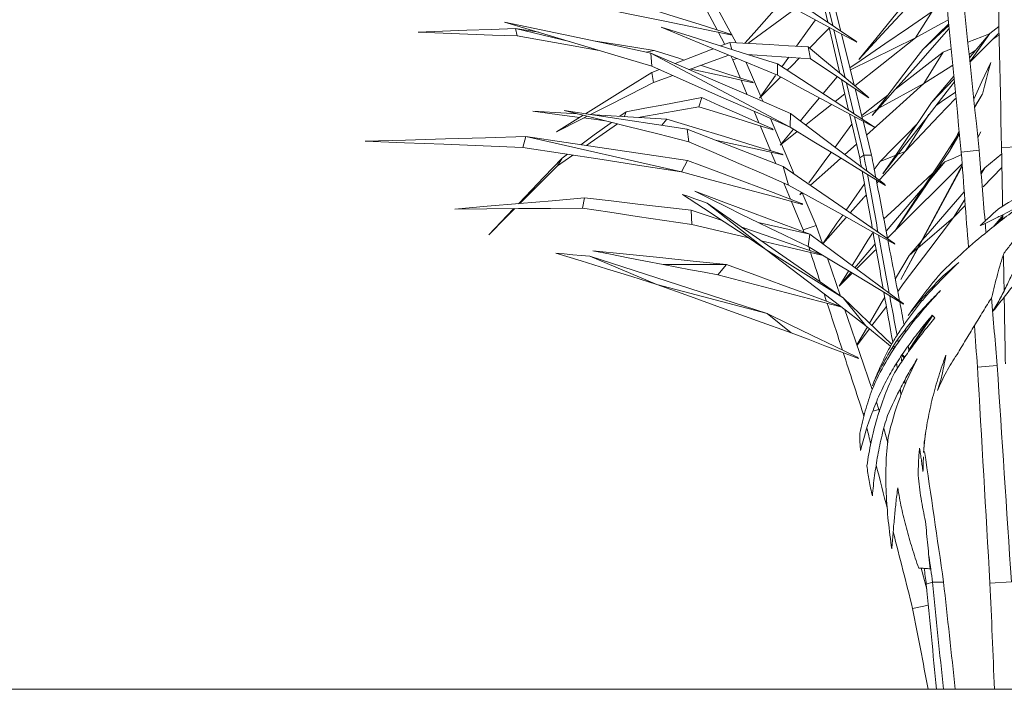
# Model space of a CAD drawing. Header units: millimetres. Extents: x -18075 to 21287, y -2450 to 10088.
# Tile 5 of 47: x -5006 to -4568, y 4625 to 4923. Entities that reach past the tile are written whole.
import ezdxf

# ---------------------------------------------------------------- set-up
doc = ezdxf.new("R2010")
doc.units = ezdxf.units.MM
for name, color, linetype, lineweight in [('A-FLOR-HRAL', 11, 'Continuous', 18), ('G-IMPT', 8, 'Continuous', 18), ('I-FURN', 30, 'Continuous', 18)]:
    doc.layers.add(name, color=color, linetype=linetype, lineweight=lineweight)

# ---------------------------------------------------------------- blocks, each defined once
blk = doc.blocks.new('Top Rail Type - Top Rail_Internal_-419623-East')
at = {"layer": 'A-FLOR-HRAL'}
blk.add_line((-3137.71, 4625), (-7772.71, 4625), dxfattribs=at)
blk = doc.blocks.new('Furniture_Interior-Artwork-Decoration_Gotessons_Areca-Palm  - Default-470364-East')
at = {"layer": 'I-FURN'}
for p, q in [((-4646.67, 4921.76), (-4651.99, 4944.43)), ((-4695.94, 4918.35), (-4706.96, 4939.27)), ((-4644.5, 4920.3), (-4650.06, 4943.45)), ((-4646.91, 4941.87), (-4640.95, 4917.85)), ((-4700.97, 4937.62), (-4687.39, 4912.67)), ((-4607.64, 4914.87), (-4600.26, 4926.57)), ((-4761.61, 4913.23), (-4785.66, 4918.96)), ((-4785.66, 4918.96), (-4775.24, 4917.32)), ((-4784.79, 4915.67), (-4785.66, 4918.96)), ((-4692.56, 4911.93), (-4695.47, 4917.46)), ((-4641.33, 4899.05), (-4646.14, 4919.52)), ((-4592.82, 4920.31), (-4604.44, 4909.7)), ((-4570.6, 4919.95), (-4574.67, 4916.71)), ((-4607.64, 4914.87), (-4636.67, 4900.59)), ((-4583.54, 4904.2), (-4574.67, 4916.71)), ((-4727.45, 4908.52), (-4723.9, 4909.24)), ((-4694.37, 4911.23), (-4690.21, 4912.84)), ((-4689.36, 4909.65), (-4690.21, 4912.84)), ((-4654.44, 4905.57), (-4655.48, 4910.8)), ((-4603.96, 4894.48), (-4595.45, 4908.53)), ((-4591.82, 4909.97), (-4595.45, 4908.53)), ((-4663.49, 4875.07), (-4725.41, 4908.09)), ((-4725.01, 4902.27), (-4725.41, 4908.09)), ((-4688.93, 4905.04), (-4689.85, 4906.79)), ((-4687.23, 4905.71), (-4688.93, 4905.04)), ((-4685.52, 4896.81), (-4688.93, 4905.04)), ((-4664.06, 4906.21), (-4667.11, 4901.94)), ((-4724.91, 4899.46), (-4721.57, 4900.75)), ((-4682.98, 4903.95), (-4676.48, 4888.81)), ((-4669.05, 4898.19), (-4669.1, 4903.24)), ((-4724.19, 4894.97), (-4724.91, 4899.46)), ((-4715.59, 4898.11), (-4724.19, 4894.97)), ((-4682.51, 4889.53), (-4685.21, 4896.04)), ((-4669.9, 4898.03), (-4677.02, 4888.06)), ((-4677.02, 4888.06), (-4667.67, 4897.45)), ((-4642.56, 4897.57), (-4648.76, 4890.12)), ((-4637.49, 4882.69), (-4640.69, 4896.31)), ((-4590.53, 4896.63), (-4600.56, 4886.08)), ((-4635.11, 4881.14), (-4638.37, 4894.75)), ((-4634.6, 4892.24), (-4631.22, 4878.61)), ((-4603.96, 4894.48), (-4624.09, 4883.53)), ((-4704.05, 4884.19), (-4702.79, 4888.24)), ((-4676.42, 4888.66), (-4675.49, 4886.49)), ((-4643.4, 4886.53), (-4639.18, 4889.88)), ((-4581.42, 4884.04), (-4578, 4889.71)), ((-4578, 4889.71), (-4581.4, 4883.81)), ((-4577.99, 4889.72), (-4578, 4889.71)), ((-4677.33, 4876.99), (-4679.49, 4882.22)), ((-4624.77, 4883.17), (-4631.45, 4879.54)), ((-4739.15, 4879.95), (-4736.45, 4881.91)), ((-4737.16, 4880.07), (-4736.45, 4881.91)), ((-4720.51, 4875.93), (-4718.3, 4878.73)), ((-4672.25, 4878.95), (-4667.41, 4867.68)), ((-4663.49, 4875.07), (-4663.37, 4881.25)), ((-4632.49, 4861.42), (-4637.09, 4880.98)), ((-4630.67, 4862.67), (-4634.78, 4879.78)), ((-4631.03, 4877.85), (-4627.26, 4862.66)), ((-4612.33, 4864.34), (-4601.74, 4880.68)), ((-4708.48, 4868.61), (-4709.27, 4874.23)), ((-4662.01, 4874.17), (-4667.85, 4867.14)), ((-4589.82, 4870.18), (-4588.29, 4873.5)), ((-4782.39, 4866.11), (-4781.05, 4870.89)), ((-4711.8, 4855.21), (-4781.05, 4870.89)), ((-4667.85, 4867.14), (-4660.3, 4873.13)), ((-4589.88, 4870.06), (-4592.56, 4864.43)), ((-4589.88, 4870.06), (-4588.22, 4872.8)), ((-4589.88, 4870.06), (-4589.86, 4870.09)), ((-4578.67, 4872.99), (-4580.01, 4870.53)), ((-4579.88, 4870.91), (-4578.67, 4872.99)), ((-4667.35, 4867.54), (-4661.64, 4854.22)), ((-4639.09, 4862.98), (-4633.94, 4867.59)), ((-4579.41, 4864.83), (-4587.37, 4864.02)), ((-4561.96, 4866.35), (-4569.43, 4866.03)), ((-4760.13, 4862.67), (-4766.85, 4857.97)), ((-4766.85, 4857.97), (-4764.78, 4861.38)), ((-4764.78, 4861.38), (-4762.49, 4863.04)), ((-4669.83, 4858.89), (-4671.98, 4864.07)), ((-4630.67, 4862.67), (-4632.49, 4861.42)), ((-4627.26, 4862.66), (-4630.67, 4862.67)), ((-4616.52, 4862.67), (-4623.47, 4859.9)), ((-4612.33, 4864.34), (-4615.37, 4863.13)), ((-4612.33, 4864.34), (-4612.31, 4864.37)), ((-4569.38, 4863.25), (-4576.9, 4856.96)), ((-4711.8, 4855.21), (-4709.08, 4860.31)), ((-4664.15, 4849.31), (-4666.52, 4857.6)), ((-4623.47, 4859.9), (-4626.02, 4856.22)), ((-4586.94, 4858.26), (-4614.28, 4807.28)), ((-4594.6, 4859.61), (-4601.04, 4852.04)), ((-4598.08, 4856.37), (-4594.6, 4859.61)), ((-4576.9, 4856.96), (-4578.59, 4855.01)), ((-4578.53, 4854.37), (-4576.9, 4856.96)), ((-4577.63, 4848.54), (-4569.28, 4857.18)), ((-4663.27, 4843.03), (-4666.25, 4850.22)), ((-4624.88, 4850.26), (-4624.02, 4851.22)), ((-4603.92, 4848.66), (-4620.78, 4828.87)), ((-4755.84, 4839.08), (-4754.95, 4843.61)), ((-4658.34, 4846.08), (-4659.12, 4845.01)), ((-4659.12, 4845.01), (-4658.09, 4845.94)), ((-4658.08, 4845.93), (-4651.82, 4831.34)), ((-4636.71, 4836.98), (-4630.67, 4843.76)), ((-4630.56, 4843.89), (-4629.56, 4845.01)), ((-4590.83, 4834.89), (-4585.77, 4842.9)), ((-4674.22, 4820.74), (-4700.42, 4841.35)), ((-4657.63, 4829.4), (-4662.98, 4842.31)), ((-4590.83, 4834.89), (-4585.58, 4840.32)), ((-4707.17, 4831.77), (-4707.4, 4838.22)), ((-4707.4, 4838.22), (-4693.63, 4833.53)), ((-4590.83, 4834.89), (-4606.66, 4821.34)), ((-4571.87, 4832.27), (-4568.9, 4835.8)), ((-4677.74, 4832.68), (-4654.7, 4827.46)), ((-4651.82, 4831.34), (-4657.63, 4829.4)), ((-4651.82, 4831.34), (-4649.08, 4823.29)), ((-4571.87, 4832.27), (-4572.84, 4831)), ((-4654.7, 4827.46), (-4655.5, 4822)), ((-4625.65, 4823.15), (-4634.64, 4812.59)), ((-4605.2, 4824.2), (-4610.55, 4818.01)), ((-4606.8, 4821.22), (-4610.55, 4818.01)), ((-4722.67, 4805.12), (-4752.58, 4817.66)), ((-4674.22, 4820.74), (-4639.91, 4799.19)), ((-4646.87, 4816.8), (-4641.12, 4799.87)), ((-4610.55, 4818.01), (-4616.55, 4807.76)), ((-4719.94, 4813.96), (-4691.79, 4814.01)), ((-4691.79, 4814.01), (-4695.59, 4809.43)), ((-4641.67, 4804.33), (-4637.44, 4811.1)), ((-4636.42, 4810.49), (-4641.67, 4804.33)), ((-4635.83, 4810.13), (-4641.67, 4804.32)), ((-4722.67, 4805.12), (-4673.73, 4792.19)), ((-4629.78, 4786.78), (-4639.91, 4799.19)), ((-4663, 4783.56), (-4673.73, 4792.19)), ((-4629.13, 4786.24), (-4633.79, 4778.29)), ((-4633.72, 4778.09), (-4628.17, 4785.44)), ((-4617.53, 4777.72), (-4616.78, 4777)), ((-4617.22, 4776.31), (-4618.01, 4776.97)), ((-4612.89, 4772.7), (-4613.85, 4773.5)), ((-4613.57, 4773.92), (-4612.44, 4772.83)), ((-4571.4, 4769.08), (-4580.14, 4768.38)), ((-4625.09, 4752.7), (-4624.02, 4749.55)), ((-4630.33, 4747.81), (-4630.98, 4747.63)), ((-4624.02, 4749.55), (-4626.7, 4748.81)), ((-4624.02, 4749.55), (-4623.77, 4748.62)), ((-4621.75, 4741.05), (-4620.06, 4734.71)), ((-4605.18, 4678.89), (-4602.69, 4669.56)), ((-4600.13, 4672.67), (-4602.9, 4671.72)), ((-4595.22, 4672.74), (-4600.13, 4672.67)), ((-4565.08, 4672.85), (-4574.59, 4672.27)), ((-4602, 4662.49), (-4608.98, 4660.94))]:
    blk.add_line(p, q, dxfattribs=at)
at = {"layer": 'I-FURN', "flags": 128}
for points in [[(-4632.9, 4905.15), (-4620.71, 4918.42), (-4608.51, 4931.69), (-4596.31, 4944.96), (-4595.31, 4946.05)], [(-4602.65, 4942.43), (-4610.21, 4933.11), (-4617.78, 4923.79), (-4625.34, 4914.47), (-4632.9, 4905.15)], [(-4633.83, 4912.88), (-4644.58, 4918.68), (-4655.32, 4924.48), (-4666.07, 4930.27), (-4676.81, 4936.07)], [(-4670.28, 4937.68), (-4661.27, 4931.61), (-4652.26, 4925.53), (-4643.25, 4919.46), (-4634.24, 4913.38)], [(-4745.25, 4933.91), (-4731.33, 4929.52), (-4717.42, 4925.13), (-4703.51, 4920.74), (-4689.6, 4916.35)], [(-4667.23, 4930.9), (-4672.78, 4924.63), (-4679.47, 4917.09), (-4683.58, 4912.45)], [(-4689.3, 4916.03), (-4704.22, 4919.11), (-4719.14, 4922.2), (-4734.07, 4925.29), (-4748.99, 4928.37)], [(-4682.28, 4912.37), (-4670.1, 4921.25), (-4661.28, 4927.69)], [(-4600.26, 4926.57), (-4610.79, 4919.37), (-4621.32, 4912.17), (-4631.86, 4904.98), (-4636.9, 4901.53)], [(-4725.01, 4902.27), (-4741.37, 4907.17), (-4757.74, 4912.07), (-4774.1, 4916.98), (-4790.47, 4921.88)], [(-4790.47, 4921.88), (-4774.2, 4918.43), (-4757.94, 4914.98), (-4741.67, 4911.53), (-4725.41, 4908.09)], [(-4652.21, 4922.8), (-4655.67, 4917.96), (-4660.57, 4911.1)], [(-4607.64, 4914.87), (-4596.4, 4921.02), (-4593.06, 4922.84)], [(-4828.84, 4917.44), (-4818.04, 4917.82), (-4807.25, 4918.2), (-4796.46, 4918.58), (-4785.66, 4918.96)], [(-4784.79, 4915.67), (-4795.8, 4916.11), (-4806.82, 4916.55), (-4817.83, 4916.99), (-4828.84, 4917.44)], [(-4669.05, 4898.19), (-4682, 4903.55), (-4694.95, 4908.9), (-4707.91, 4914.26), (-4720.86, 4919.62)], [(-4720.86, 4919.62), (-4707.92, 4915.53), (-4694.98, 4911.43), (-4682.04, 4907.33), (-4669.1, 4903.24)], [(-4654.88, 4910.3), (-4648.78, 4916.43), (-4646.06, 4919.17)], [(-4638.92, 4897.05), (-4641.77, 4908.91), (-4644.04, 4918.39)], [(-4627.01, 4880.24), (-4616.71, 4891.86), (-4606.41, 4903.48), (-4596.11, 4915.1), (-4592.69, 4918.96)], [(-4592.9, 4921.14), (-4597.47, 4916.61), (-4604.44, 4909.7)], [(-4748.34, 4909.26), (-4759.98, 4911.31), (-4772.39, 4913.49), (-4784.79, 4915.67)], [(-4750.87, 4913.48), (-4739.34, 4911.67), (-4723.9, 4909.24)], [(-4689.6, 4916.35), (-4689.52, 4916.27), (-4689.45, 4916.19), (-4689.37, 4916.11), (-4689.3, 4916.03)], [(-4640.63, 4916.55), (-4638.73, 4908.88), (-4634.98, 4893.77)], [(-4634.63, 4893.48), (-4622.69, 4902.94), (-4607.64, 4914.87)], [(-4634.24, 4913.38), (-4634.14, 4913.26), (-4634.04, 4913.13), (-4633.94, 4913.01), (-4633.83, 4912.88)], [(-4574.52, 4916.83), (-4578.26, 4915.35), (-4584.45, 4912.89)], [(-4574.67, 4916.71), (-4581.14, 4909.05), (-4583.73, 4906)], [(-4583.51, 4903.98), (-4577.5, 4910.08), (-4570.85, 4916.84)], [(-4573.52, 4914.13), (-4571.79, 4915.24), (-4570.51, 4916.07)], [(-4723.9, 4909.24), (-4712.98, 4905.74), (-4710.61, 4904.97)], [(-4714.63, 4903.43), (-4707.56, 4906.15), (-4698.88, 4909.49), (-4697.59, 4909.99)], [(-4690.21, 4912.84), (-4681.52, 4912.33), (-4672.84, 4911.82), (-4664.16, 4911.31), (-4655.48, 4910.8)], [(-4655.48, 4910.8), (-4648.89, 4905.33), (-4642.31, 4899.86), (-4635.73, 4894.39), (-4629.14, 4888.93)], [(-4604.44, 4909.7), (-4610.08, 4902.33), (-4615.72, 4894.97), (-4621.37, 4887.61), (-4627.01, 4880.24)], [(-4595.45, 4908.53), (-4605.38, 4900.77), (-4615.3, 4893.02), (-4616.71, 4891.92)], [(-4583.88, 4907.44), (-4582.51, 4908.32), (-4580.86, 4909.39)], [(-4725.41, 4908.09), (-4709.9, 4901.38), (-4694.39, 4894.67), (-4678.88, 4887.96), (-4663.37, 4881.25)], [(-4690.79, 4907.18), (-4697.72, 4904.65), (-4706.54, 4901.42), (-4708.41, 4900.74)], [(-4654.44, 4905.57), (-4663.05, 4906.14), (-4671.66, 4906.72), (-4680.28, 4907.3), (-4682.37, 4907.44)], [(-4664.74, 4900.4), (-4662.9, 4902.24), (-4659.27, 4905.89)], [(-4628.5, 4888.11), (-4634.99, 4892.47), (-4641.47, 4896.84), (-4647.95, 4901.2), (-4654.44, 4905.57)], [(-4663.49, 4875.07), (-4678.87, 4881.87), (-4694.25, 4888.67), (-4709.63, 4895.47), (-4725.01, 4902.27)], [(-4679.85, 4894.87), (-4693.68, 4897.89), (-4707.51, 4900.91)], [(-4703.27, 4902.62), (-4702.06, 4902.23), (-4691.14, 4898.72), (-4680.22, 4895.21)], [(-4669.1, 4903.24), (-4658.41, 4896.29), (-4647.72, 4889.34), (-4637.03, 4882.39), (-4626.34, 4875.45)], [(-4603.96, 4894.48), (-4593.24, 4901.4), (-4591.12, 4902.76)], [(-4581.79, 4887.59), (-4578.16, 4895.47), (-4574.27, 4903.91)], [(-4574.27, 4903.91), (-4575.2, 4900.37), (-4576.13, 4896.83), (-4577.06, 4893.3), (-4577.98, 4889.76)], [(-4754.45, 4881.08), (-4746.1, 4886.28), (-4735.51, 4892.87), (-4724.91, 4899.46)], [(-4625.85, 4874.93), (-4636.65, 4880.74), (-4647.45, 4886.56), (-4658.25, 4892.37), (-4669.05, 4898.19)], [(-4590.64, 4897.81), (-4594.09, 4893.74), (-4600.56, 4886.08)], [(-4724.19, 4894.97), (-4734.96, 4889.5), (-4745.74, 4884.03), (-4752.22, 4880.74)], [(-4680.22, 4895.21), (-4680.13, 4895.13), (-4680.03, 4895.04), (-4679.94, 4894.96), (-4679.85, 4894.87)], [(-4629.48, 4871.6), (-4617.75, 4882.11), (-4603.96, 4894.48)], [(-4622.2, 4854.33), (-4612.69, 4866.58), (-4603.18, 4878.82), (-4593.67, 4891.07), (-4590.4, 4895.28)], [(-4736.45, 4881.91), (-4728.03, 4883.5), (-4719.62, 4885.08), (-4711.2, 4886.66), (-4702.79, 4888.24)], [(-4702.79, 4888.24), (-4695.01, 4884.8), (-4687.22, 4881.37), (-4679.44, 4877.93), (-4671.65, 4874.49)], [(-4650.4, 4888.15), (-4655.12, 4882.46), (-4658.91, 4877.9)], [(-4620.07, 4889.31), (-4625.23, 4885.27), (-4631.63, 4880.28)], [(-4629.14, 4888.93), (-4628.98, 4888.72), (-4628.82, 4888.52), (-4628.66, 4888.31), (-4628.5, 4888.11)], [(-4612.23, 4864.45), (-4604.8, 4872.27), (-4597.37, 4880.1), (-4589.94, 4887.92)], [(-4589.95, 4890.67), (-4590.96, 4889.98), (-4595.19, 4887.1), (-4598.52, 4884.82)], [(-4757.05, 4879.46), (-4763.76, 4880.35), (-4777.86, 4882.22)], [(-4777.86, 4882.22), (-4762.97, 4881.35), (-4758.21, 4881.07)], [(-4708.48, 4868.61), (-4722.37, 4872.09), (-4736.25, 4875.57), (-4750.13, 4879.05), (-4764.01, 4882.52)], [(-4764.01, 4882.52), (-4750.33, 4880.45), (-4736.64, 4878.38), (-4722.95, 4876.3), (-4709.27, 4874.23)], [(-4704.05, 4884.19), (-4712.51, 4882.7), (-4720.97, 4881.21), (-4729.42, 4879.71), (-4730.84, 4879.46)], [(-4671.06, 4873.92), (-4679.31, 4876.49), (-4687.56, 4879.06), (-4695.8, 4881.63), (-4704.05, 4884.19)], [(-4656.54, 4876.11), (-4652.8, 4879.08), (-4645.02, 4885.25)], [(-4600.56, 4886.08), (-4605.97, 4878.14), (-4611.38, 4870.2), (-4616.79, 4862.27), (-4622.2, 4854.33)], [(-4767.29, 4873.09), (-4756.69, 4879.68), (-4755.54, 4880.4)], [(-4753.76, 4879.95), (-4756.51, 4878.56), (-4767.29, 4873.09)], [(-4745.86, 4877.98), (-4749.65, 4878.48), (-4755.21, 4879.22)], [(-4752.03, 4880.71), (-4748.08, 4880.48), (-4733.19, 4879.6), (-4718.3, 4878.73)], [(-4718.3, 4878.73), (-4705.48, 4874.81), (-4692.65, 4870.9), (-4679.83, 4866.98), (-4667, 4863.07)], [(-4663.37, 4881.25), (-4652.93, 4873.4), (-4642.49, 4865.54), (-4632.05, 4857.68), (-4621.6, 4849.83)], [(-4756.61, 4867.3), (-4750.61, 4871.65), (-4743.53, 4876.78), (-4742.9, 4877.23)], [(-4740.25, 4876.57), (-4745.12, 4873.16), (-4752.37, 4868.09), (-4754.05, 4866.92)], [(-4709.27, 4874.23), (-4698.58, 4870.07), (-4687.89, 4865.91), (-4677.21, 4861.75), (-4666.52, 4857.6)], [(-4672.22, 4864.66), (-4673.28, 4867.22), (-4676.85, 4875.85)], [(-4671.65, 4874.49), (-4671.51, 4874.35), (-4671.36, 4874.21), (-4671.21, 4874.06), (-4671.06, 4873.92)], [(-4621.1, 4849.19), (-4631.7, 4855.66), (-4642.29, 4862.13), (-4652.89, 4868.6), (-4663.49, 4875.07)], [(-4636.01, 4876.38), (-4641.15, 4869.39), (-4643.46, 4866.27)], [(-4626.34, 4875.45), (-4626.22, 4875.32), (-4626.1, 4875.19), (-4625.98, 4875.06), (-4625.85, 4874.93)], [(-4607.16, 4876.39), (-4611.47, 4872.04), (-4617.47, 4865.97), (-4623.47, 4859.9)], [(-4852.42, 4868.86), (-4834.57, 4869.37), (-4816.73, 4869.88), (-4798.89, 4870.38), (-4781.05, 4870.89)], [(-4781.05, 4870.89), (-4763.06, 4868.25), (-4745.06, 4865.6), (-4727.07, 4862.96), (-4709.08, 4860.31)], [(-4666.55, 4862.73), (-4680.27, 4865.73), (-4694, 4868.73), (-4696.61, 4869.3)], [(-4616.97, 4828.78), (-4610.2, 4839.1), (-4603.42, 4849.42), (-4596.65, 4859.74), (-4589.88, 4870.06)], [(-4588.15, 4872.08), (-4588.92, 4870.75), (-4592.56, 4864.43)], [(-4782.39, 4866.11), (-4799.9, 4866.8), (-4817.4, 4867.49), (-4834.91, 4868.17), (-4852.42, 4868.86)], [(-4711.8, 4855.21), (-4729.45, 4857.93), (-4747.1, 4860.66), (-4764.74, 4863.38), (-4782.39, 4866.11)], [(-4664.15, 4849.31), (-4675.23, 4854.13), (-4686.32, 4858.96), (-4697.4, 4863.78), (-4708.48, 4868.61)], [(-4784.24, 4841.07), (-4781.13, 4844.32), (-4772.95, 4852.85), (-4764.78, 4861.38)], [(-4667, 4863.07), (-4666.89, 4862.98), (-4666.77, 4862.9), (-4666.66, 4862.82), (-4666.55, 4862.73)], [(-4645.2, 4863.9), (-4647.14, 4861.27), (-4653.13, 4853.14), (-4655.18, 4850.36)], [(-4654.42, 4849.23), (-4645.33, 4857.38), (-4640.95, 4861.31)], [(-4623.8, 4851.48), (-4621.5, 4854.05), (-4612.33, 4864.34)], [(-4592.56, 4864.43), (-4598.66, 4855.52), (-4604.76, 4846.61), (-4610.87, 4837.69), (-4616.97, 4828.78)], [(-4612.28, 4864.4), (-4612.26, 4864.42), (-4612.23, 4864.45)], [(-4594.6, 4859.61), (-4590.71, 4861.36), (-4587.29, 4862.9)], [(-4766.85, 4857.97), (-4774.51, 4850.29), (-4782.17, 4842.61), (-4783.62, 4841.16)], [(-4709.08, 4860.31), (-4696.41, 4855.53), (-4683.74, 4850.75), (-4671.07, 4845.97), (-4658.39, 4841.19)], [(-4666.52, 4857.6), (-4654.16, 4849.05), (-4641.8, 4840.5), (-4629.43, 4831.95), (-4617.07, 4823.41)], [(-4586.97, 4858.73), (-4594.72, 4851.03), (-4610.37, 4835.46), (-4620.17, 4825.71)], [(-4586.9, 4857.8), (-4587.58, 4856.56), (-4596.48, 4840.13), (-4605.39, 4823.69), (-4614.29, 4807.26)], [(-4599.35, 4834.89), (-4595.38, 4842.35), (-4591.42, 4849.8), (-4587.45, 4857.24), (-4586.93, 4858.22)], [(-4657.89, 4840.74), (-4671.37, 4844.36), (-4684.85, 4847.98), (-4698.33, 4851.59), (-4711.8, 4855.21)], [(-4621.81, 4834.26), (-4617.07, 4838.68), (-4609.58, 4845.66), (-4602.09, 4852.64), (-4600.09, 4854.5)], [(-4616.89, 4823.05), (-4628.7, 4829.62), (-4640.52, 4836.18), (-4652.34, 4842.74), (-4664.15, 4849.31)], [(-4630.43, 4849.89), (-4636.24, 4841.54), (-4638.53, 4838.24)], [(-4621.6, 4849.83), (-4621.48, 4849.67), (-4621.35, 4849.51), (-4621.23, 4849.35), (-4621.1, 4849.19)], [(-4812.61, 4838.69), (-4798.19, 4839.92), (-4783.78, 4841.15), (-4769.36, 4842.38), (-4754.95, 4843.61)], [(-4754.95, 4843.61), (-4743.06, 4842.26), (-4731.17, 4840.91), (-4719.29, 4839.56), (-4707.4, 4838.22)], [(-4674.22, 4820.74), (-4683.49, 4826.85), (-4692.75, 4832.95), (-4702.01, 4839.05), (-4711.27, 4845.15)], [(-4711.27, 4845.15), (-4708.56, 4844.2), (-4705.85, 4843.25), (-4703.14, 4842.3), (-4700.42, 4841.35)], [(-4677.74, 4832.68), (-4684.75, 4836.15), (-4691.76, 4839.63), (-4698.76, 4843.1), (-4705.77, 4846.58)], [(-4705.77, 4846.58), (-4693, 4841.8), (-4680.23, 4837.02), (-4667.47, 4832.24), (-4654.7, 4827.46)], [(-4586.04, 4846.38), (-4593.73, 4837.49), (-4602.14, 4827.75), (-4604.97, 4824.47)], [(-4755.84, 4839.08), (-4770.03, 4838.98), (-4784.22, 4838.88), (-4798.41, 4838.79), (-4812.61, 4838.69)], [(-4785.9, 4838.87), (-4789.83, 4834.94), (-4797.49, 4827.26)], [(-4797.49, 4827.26), (-4789.31, 4835.79), (-4786.36, 4838.87)], [(-4707.17, 4831.77), (-4719.34, 4833.6), (-4731.5, 4835.43), (-4743.67, 4837.25), (-4755.84, 4839.08)], [(-4700.42, 4841.35), (-4685.3, 4830.81), (-4670.17, 4820.27), (-4655.04, 4809.73), (-4639.91, 4799.19)], [(-4658.39, 4841.19), (-4658.27, 4841.08), (-4658.14, 4840.96), (-4658.02, 4840.85), (-4657.89, 4840.74)], [(-4640.08, 4836.01), (-4642.63, 4832.36), (-4648.98, 4823.22)], [(-4648.98, 4823.22), (-4639.84, 4833.47), (-4638.45, 4835.03)], [(-4615.63, 4802.04), (-4612.69, 4805.94), (-4601.76, 4820.41), (-4590.83, 4834.89)], [(-4614.28, 4807.28), (-4610.55, 4814.18), (-4606.82, 4821.08), (-4603.08, 4827.99), (-4599.35, 4834.89)], [(-4568.89, 4835.07), (-4569.8, 4833.95), (-4570.95, 4832.51)], [(-4682.02, 4825.88), (-4692.71, 4828.38), (-4707.17, 4831.77)], [(-4684.96, 4830.57), (-4678.43, 4828.35), (-4663.94, 4823.42), (-4649.95, 4818.66)], [(-4655.5, 4822), (-4661.06, 4824.67), (-4666.62, 4827.34), (-4672.18, 4830.01), (-4677.74, 4832.68)], [(-4654.7, 4827.46), (-4644.32, 4819.76), (-4633.94, 4812.07), (-4623.56, 4804.37), (-4613.18, 4796.67)], [(-4635.92, 4813.53), (-4633.12, 4818.01), (-4628.84, 4824.85), (-4626.59, 4828.45)], [(-4649.33, 4818.22), (-4663.79, 4821.61), (-4676.3, 4824.54)], [(-4613.07, 4796.41), (-4623.68, 4802.81), (-4634.29, 4809.2), (-4644.89, 4815.6), (-4655.5, 4822)], [(-4617.07, 4823.41), (-4617.03, 4823.32), (-4616.98, 4823.23), (-4616.93, 4823.14), (-4616.89, 4823.05)], [(-4722.67, 4805.12), (-4733.93, 4808.61), (-4745.19, 4812.09), (-4756.45, 4815.57), (-4767.71, 4819.06)], [(-4767.71, 4819.06), (-4763.93, 4818.71), (-4760.15, 4818.36), (-4756.36, 4818.01), (-4752.58, 4817.66)], [(-4752.58, 4817.66), (-4732.87, 4811.29), (-4713.16, 4804.93), (-4693.44, 4798.56), (-4673.73, 4792.19)], [(-4719.94, 4813.96), (-4727.74, 4815.5), (-4735.54, 4817.04), (-4743.34, 4818.58), (-4751.14, 4820.13)], [(-4751.14, 4820.13), (-4736.3, 4818.6), (-4721.46, 4817.07), (-4706.62, 4815.54), (-4691.79, 4814.01)], [(-4629.78, 4786.78), (-4640.89, 4795.27), (-4652, 4803.76), (-4663.11, 4812.25), (-4674.22, 4820.74)], [(-4625.21, 4820.7), (-4626.02, 4819.89), (-4633.94, 4812.01)], [(-4695.59, 4809.43), (-4701.68, 4810.57), (-4707.77, 4811.7), (-4713.85, 4812.83), (-4719.94, 4813.96)], [(-4691.79, 4814.01), (-4679.09, 4809.34), (-4666.4, 4804.68), (-4653.7, 4800.01), (-4641.01, 4795.35)], [(-4640.97, 4795.14), (-4654.63, 4798.72), (-4668.28, 4802.29), (-4681.94, 4805.86), (-4695.59, 4809.43)], [(-4663, 4783.56), (-4677.92, 4788.95), (-4692.83, 4794.34), (-4707.75, 4799.73), (-4722.67, 4805.12)], [(-4639.91, 4799.19), (-4632.52, 4792.1), (-4625.12, 4785), (-4618.35, 4778.51)], [(-4621.41, 4799.46), (-4622.55, 4797.5), (-4628.16, 4787.91)], [(-4641.01, 4795.35), (-4641, 4795.3), (-4640.99, 4795.25), (-4640.98, 4795.2), (-4640.97, 4795.14)], [(-4627.08, 4786.88), (-4623.62, 4791.47), (-4620.67, 4795.36)], [(-4613.18, 4796.67), (-4613.15, 4796.61), (-4613.12, 4796.54), (-4613.1, 4796.47), (-4613.07, 4796.41)], [(-4673.73, 4792.19), (-4663.71, 4787.33), (-4653.7, 4782.46), (-4643.68, 4777.6), (-4633.66, 4772.74)], [(-4639.09, 4793.89), (-4637.92, 4790.44), (-4627.01, 4758.34)], [(-4610.86, 4775.75), (-4601.11, 4789.88), (-4600.12, 4791.32)], [(-4618.82, 4777.64), (-4619.76, 4778.42), (-4624.77, 4782.6), (-4629.78, 4786.78)], [(-4601.66, 4789.73), (-4604.34, 4785.66), (-4610.86, 4775.75)], [(-4633.05, 4772.22), (-4640.54, 4775.05), (-4648.02, 4777.89), (-4655.51, 4780.72), (-4663, 4783.56)], [(-4633.66, 4772.74), (-4633.51, 4772.61), (-4633.35, 4772.48), (-4633.2, 4772.35), (-4633.05, 4772.22)]]:
    blk.add_lwpolyline(points, dxfattribs=at)
at = {"layer": 'I-FURN'}
for points in [[(-4569.43, 4866.03), (-4570.12, 4897.95), (-4570.81, 4929.87), (-4571.5, 4961.79)], [(-4587.37, 4864.02), (-4590.43, 4895.67), (-4593.5, 4927.32), (-4596.56, 4958.97)], [(-4579.41, 4864.83), (-4582.73, 4896.51), (-4586.05, 4928.19), (-4589.37, 4959.88)], [(-4576.77, 4833.31), (-4577.65, 4843.82), (-4578.53, 4854.32), (-4579.41, 4864.83)], [(-4568.97, 4839.91), (-4569.13, 4848.62), (-4569.28, 4857.32), (-4569.43, 4866.03)], [(-4631.79, 4857.49), (-4632.03, 4858.8), (-4632.26, 4860.11), (-4632.49, 4861.42)], [(-4629.39, 4855.69), (-4629.82, 4858.01), (-4630.25, 4860.34), (-4630.67, 4862.67)], [(-4627.26, 4862.66), (-4626.62, 4859.32), (-4625.98, 4855.98), (-4625.34, 4852.64)], [(-4584.16, 4821.55), (-4585.23, 4835.71), (-4586.3, 4849.86), (-4587.37, 4864.02)], [(-4626.91, 4830.21), (-4628.42, 4838.64), (-4629.93, 4847.07), (-4631.44, 4855.51)], [(-4624.39, 4828.47), (-4625.96, 4837.03), (-4627.54, 4845.6), (-4629.11, 4854.16)], [(-4625.2, 4851.9), (-4623.51, 4843.11), (-4621.82, 4834.32), (-4620.14, 4825.53)], [(-4568.87, 4834.15), (-4568.88, 4834.82), (-4568.9, 4835.48), (-4568.91, 4836.14)], [(-4576.34, 4828.15), (-4576.46, 4829.55), (-4576.57, 4830.94), (-4576.69, 4832.34)], [(-4657.32, 4828.44), (-4657.43, 4828.76), (-4657.53, 4829.08), (-4657.63, 4829.4)], [(-4622.08, 4803.25), (-4623.59, 4811.67), (-4625.1, 4820.08), (-4626.6, 4828.49)], [(-4619.38, 4801.2), (-4620.97, 4809.86), (-4622.56, 4818.52), (-4624.15, 4827.19)], [(-4654.65, 4820.26), (-4654.82, 4820.77), (-4654.99, 4821.28), (-4655.16, 4821.79)], [(-4620.03, 4824.99), (-4618.29, 4815.9), (-4616.55, 4806.81), (-4614.81, 4797.72)], [(-4650.1, 4806.29), (-4651.54, 4810.72), (-4652.99, 4815.14), (-4654.43, 4819.57)], [(-4568.31, 4802.33), (-4568.41, 4807.52), (-4568.5, 4812.71), (-4568.59, 4817.9)], [(-4647.25, 4797.55), (-4647.63, 4798.69), (-4648, 4799.84), (-4648.37, 4800.99)], [(-4617.82, 4779.43), (-4619.15, 4786.84), (-4620.47, 4794.26), (-4621.8, 4801.67)], [(-4615.93, 4782.44), (-4617.01, 4788.32), (-4618.09, 4794.21), (-4619.17, 4800.09)], [(-4571.4, 4769.08), (-4572.24, 4779.14), (-4573.08, 4789.2), (-4573.92, 4799.27)], [(-4567.74, 4769.76), (-4567.92, 4779.68), (-4568.09, 4789.59), (-4568.26, 4799.5)], [(-4640.2, 4775.91), (-4642.46, 4782.85), (-4644.72, 4789.78), (-4646.98, 4796.72)], [(-4614.75, 4797.42), (-4614.09, 4794), (-4613.44, 4790.59), (-4612.78, 4787.18)], [(-4580.14, 4768.38), (-4580.6, 4774.52), (-4581.07, 4780.66), (-4581.53, 4786.8)], [(-4612.35, 4784.92), (-4612.28, 4784.55), (-4612.21, 4784.19), (-4612.14, 4783.82)], [(-4615.34, 4779.24), (-4615.43, 4779.72), (-4615.52, 4780.2), (-4615.61, 4780.68)], [(-4610.97, 4777.73), (-4610.85, 4777.1), (-4610.73, 4776.48), (-4610.61, 4775.85)], [(-4630.98, 4747.63), (-4633.93, 4756.69), (-4636.89, 4765.76), (-4639.84, 4774.82)], [(-4613.8, 4770.82), (-4613.93, 4771.54), (-4614.06, 4772.27), (-4614.2, 4773)], [(-4615.74, 4767.83), (-4615.88, 4768.56), (-4616.01, 4769.29), (-4616.14, 4770.03)], [(-4574.59, 4672.27), (-4576.44, 4704.31), (-4578.29, 4736.34), (-4580.14, 4768.38)], [(-4565.08, 4672.85), (-4567.19, 4704.93), (-4569.29, 4737), (-4571.4, 4769.08)], [(-4609.16, 4768.3), (-4609.13, 4768.07), (-4609.1, 4767.84), (-4609.06, 4767.61)], [(-4612.26, 4760.55), (-4612.35, 4761.17), (-4612.43, 4761.78), (-4612.52, 4762.4)], [(-4614.13, 4755.95), (-4614.25, 4756.88), (-4614.38, 4757.8), (-4614.5, 4758.72)], [(-4630.68, 4746.45), (-4630.78, 4746.84), (-4630.88, 4747.23), (-4630.98, 4747.63)], [(-4627.58, 4734.25), (-4628.17, 4736.56), (-4628.76, 4738.87), (-4629.34, 4741.18)], [(-4603.7, 4730.83), (-4600.87, 4711.46), (-4598.05, 4692.1), (-4595.22, 4672.74)], [(-4620.19, 4705.12), (-4621.85, 4711.66), (-4623.51, 4718.2), (-4625.17, 4724.73)], [(-4608.98, 4660.94), (-4611.86, 4672.31), (-4614.75, 4683.69), (-4617.64, 4695.06)], [(-4600.13, 4672.67), (-4600.65, 4676.42), (-4601.17, 4680.17), (-4601.69, 4683.92)], [(-4602.9, 4671.72), (-4603.21, 4674.09), (-4603.53, 4676.46), (-4603.84, 4678.84)], [(-4595.31, 4625), (-4596.92, 4640.89), (-4598.53, 4656.78), (-4600.13, 4672.67)], [(-4595.22, 4672.74), (-4593.49, 4656.83), (-4591.75, 4640.91), (-4590.02, 4625)], [(-4572.58, 4625), (-4573.25, 4640.76), (-4573.92, 4656.51), (-4574.59, 4672.27)], [(-4598.38, 4625), (-4599.89, 4640.57), (-4601.39, 4656.14), (-4602.9, 4671.72)], [(-4602.06, 4625), (-4604.36, 4636.98), (-4606.67, 4648.96), (-4608.98, 4660.94)]]:
    blk.add_open_spline(points, degree=3, dxfattribs=at)
blk = doc.blocks.new('Furniture_Interior-Artwork-Decoration_Gotessons_Monstera - Default-470368-East')
at = {"layer": 'G-IMPT'}
blk.add_line((-4604.08, 4730.4), (-4603.2, 4739.22), dxfattribs=at)
at = {"layer": 'I-FURN'}
for points, knots in [([(-4570.77, 4838.79), (-4566.8, 4841.31), (-4560.79, 4844.99), (-4552.81, 4849.63), (-4548.8, 4851.88), (-4546.79, 4852.99)], [0, 0, 0, 0, 0.5, 0.75, 1, 1, 1, 1]), ([(-4560.55, 4840.45), (-4563.47, 4838.91), (-4567.89, 4836.62), (-4574.04, 4833.59), (-4577.26, 4832.05), (-4578.92, 4831.29)], [0, 0, 0, 0, 0.5, 0.75, 1, 1, 1, 1]), ([(-4595.37, 4808.95), (-4598.14, 4806.17), (-4602.19, 4801.89), (-4607.32, 4795.92), (-4609.78, 4792.85), (-4610.98, 4791.29)], [0, 0, 0, 0, 0.5, 0.75, 1, 1, 1, 1]), ([(-4563.44, 4805.62), (-4565.04, 4803.57), (-4567.5, 4800.46), (-4570.8, 4796.32), (-4572.44, 4794.28), (-4573.25, 4793.26)], [0, 0, 0, 0, 0.5, 0.75, 1, 1, 1, 1]), ([(-4606.91, 4772.04), (-4608.19, 4769.99), (-4610.67, 4765.87), (-4615.25, 4757.51), (-4618.29, 4751.13), (-4620.15, 4746.86)], [0, 0, 0, 0, 0.25, 0.5, 1, 1, 1, 1]), ([(-4619.87, 4737.17), (-4618.47, 4743.09), (-4615.86, 4751.97), (-4611.14, 4763.59), (-4608.38, 4769.25), (-4606.91, 4772.04)], [0, 0, 0, 0, 0.5, 0.75, 1, 1, 1, 1]), ([(-4619.79, 4764.03), (-4621.16, 4761.45), (-4623.74, 4756.21), (-4628.2, 4745.43), (-4630.75, 4737.02), (-4632.11, 4731.32)], [0, 0, 0, 0, 0.25, 0.5, 1, 1, 1, 1]), ([(-4632.41, 4738.94), (-4631.74, 4742.34), (-4630.56, 4747.31), (-4628.63, 4753.73), (-4627.55, 4756.88), (-4626.97, 4758.44)], [0, 0, 0, 0, 0.5, 0.75, 1, 1, 1, 1]), ([(-4618.24, 4687.45), (-4619.45, 4695.66), (-4620.82, 4708.11), (-4620.99, 4724.74), (-4620.38, 4733.04), (-4619.87, 4737.17)], [0, 0, 0, 0, 0.5, 0.75, 1, 1, 1, 1]), ([(-4606.5, 4720.2), (-4606.2, 4716.76), (-4605.56, 4711.61), (-4604.35, 4704.77), (-4603.64, 4701.36), (-4603.26, 4699.66)], [0, 0, 0, 0, 0.5, 0.75, 1, 1, 1, 1])]:
    blk.add_open_spline(points, degree=3, knots=knots, dxfattribs=at)
for points in [[(-4578.92, 4831.29), (-4577.58, 4832.56), (-4574.88, 4835.09), (-4572.15, 4837.56), (-4570.77, 4838.79)], [(-4575.58, 4828.78), (-4573.1, 4830.82), (-4568.16, 4834.77), (-4563.13, 4838.56), (-4560.55, 4840.45)], [(-4596.61, 4809.95), (-4593.25, 4813.32), (-4586.36, 4819.81), (-4579.2, 4825.85), (-4575.58, 4828.78)], [(-4561.83, 4827.47), (-4562.92, 4826.1), (-4565.08, 4823.35), (-4567.21, 4820.56), (-4568.26, 4819.16)], [(-4568.26, 4819.16), (-4568.85, 4817.6), (-4569.94, 4814.42), (-4571.3, 4809.58), (-4572.54, 4804.48), (-4573.34, 4801.12), (-4573.76, 4799.45)], [(-4573.25, 4793.26), (-4572.09, 4795.2), (-4569.88, 4799.15), (-4566.79, 4805.26), (-4563.84, 4811.49), (-4561.91, 4815.66), (-4560.93, 4817.75)], [(-4604.51, 4798.21), (-4601.99, 4801.15), (-4596.77, 4806.87), (-4591.25, 4812.3), (-4588.43, 4814.95)], [(-4588.43, 4814.95), (-4589.6, 4813.98), (-4591.93, 4812.01), (-4594.23, 4809.98), (-4595.37, 4808.95)], [(-4610.98, 4791.29), (-4609.88, 4792.9), (-4607.63, 4796.08), (-4604.09, 4800.78), (-4600.42, 4805.41), (-4597.89, 4808.44), (-4596.61, 4809.95)], [(-4626.97, 4758.44), (-4625.18, 4762.59), (-4621.14, 4770.62), (-4613.87, 4781.9), (-4605.66, 4792.46), (-4599.66, 4799.16), (-4596.57, 4802.44)], [(-4596.57, 4802.44), (-4598.37, 4800.65), (-4601.92, 4797.04), (-4607.02, 4791.46), (-4611.85, 4785.69), (-4614.86, 4781.71), (-4616.29, 4779.69)], [(-4573.76, 4799.45), (-4575.07, 4797.31), (-4577.69, 4793.04), (-4581.48, 4786.86), (-4585.44, 4780.32), (-4587.97, 4776.08), (-4589.22, 4773.97)], [(-4618.09, 4779), (-4617.09, 4780.67), (-4615.01, 4783.98), (-4611.7, 4788.84), (-4608.2, 4793.58), (-4605.76, 4796.68), (-4604.51, 4798.21)], [(-4600.25, 4791.46), (-4602.09, 4789.28), (-4605.69, 4784.88), (-4610.82, 4778.07), (-4615.52, 4771.19), (-4618.41, 4766.44), (-4619.79, 4764.03)], [(-4599.08, 4790.21), (-4599.28, 4790.43), (-4599.68, 4790.85), (-4600.06, 4791.26), (-4600.25, 4791.46)], [(-4617.02, 4765.86), (-4615.71, 4767.98), (-4612.98, 4772.16), (-4608.59, 4778.32), (-4603.97, 4784.33), (-4600.74, 4788.26), (-4599.08, 4790.21)], [(-4616.29, 4779.69), (-4618.33, 4776.61), (-4622.15, 4770.26), (-4625.42, 4763.53), (-4626.89, 4760.05)], [(-4626.89, 4760.05), (-4626.28, 4761.69), (-4625, 4764.93), (-4622.89, 4769.71), (-4620.58, 4774.41), (-4618.94, 4777.48), (-4618.09, 4779)], [(-4594.25, 4773.62), (-4595.37, 4770.57), (-4597.47, 4764.39), (-4600.17, 4754.81), (-4602.33, 4744.96), (-4603.37, 4738.32), (-4603.79, 4734.98)], [(-4589.22, 4773.97), (-4590.07, 4772.7), (-4591.71, 4770.14), (-4594.01, 4766.2), (-4596.1, 4762.14), (-4597.36, 4759.36), (-4597.95, 4757.94)], [(-4597.95, 4757.94), (-4597.5, 4759.2), (-4596.69, 4761.76), (-4595.73, 4765.66), (-4594.94, 4769.62), (-4594.47, 4772.29), (-4594.25, 4773.62)], [(-4629.31, 4724.43), (-4628.81, 4728), (-4627.57, 4735.1), (-4624.93, 4745.61), (-4621.47, 4755.91), (-4618.6, 4762.57), (-4617.02, 4765.86)], [(-4620.15, 4746.86), (-4621.06, 4743.93), (-4622.68, 4738.04), (-4624.57, 4729.09), (-4625.97, 4720.09), (-4626.62, 4714.07), (-4626.89, 4711.07)], [(-4632.11, 4731.32), (-4632.19, 4731.97), (-4632.32, 4733.27), (-4632.43, 4735.19), (-4632.46, 4737.08), (-4632.44, 4738.32), (-4632.41, 4738.94)], [(-4603.79, 4734.98), (-4603.88, 4733.86), (-4603.95, 4732.75), (-4604.01, 4731.65)], [(-4605.91, 4732.26), (-4606.01, 4731.31), (-4606.17, 4729.38), (-4606.36, 4726.18), (-4606.46, 4723.35), (-4606.49, 4721.26), (-4606.5, 4720.2)], [(-4604.39, 4721.88), (-4604.5, 4722.74), (-4604.73, 4724.46), (-4605.11, 4727.04), (-4605.5, 4729.64), (-4605.77, 4731.39), (-4605.91, 4732.26)], [(-4604.17, 4728.36), (-4604.26, 4726.18), (-4604.33, 4724.03), (-4604.39, 4721.88)], [(-4626.89, 4711.07), (-4627.17, 4712.22), (-4627.69, 4714.5), (-4628.36, 4717.86), (-4628.9, 4721.16), (-4629.19, 4723.35), (-4629.31, 4724.43)], [(-4615.61, 4714.69), (-4615.91, 4712.41), (-4616.45, 4707.85), (-4617.13, 4701.04), (-4617.72, 4694.24), (-4618.07, 4689.71), (-4618.24, 4687.45)], [(-4606.29, 4678.92), (-4607.32, 4681.87), (-4609.28, 4687.8), (-4611.85, 4696.75), (-4614, 4705.72), (-4615.13, 4711.71), (-4615.61, 4714.69)], [(-4603.26, 4699.66), (-4603.1, 4697.9), (-4602.77, 4694.37), (-4602.25, 4689.07), (-4601.73, 4683.96), (-4601.37, 4680.41), (-4601.19, 4678.61)], [(-4601.19, 4678.61), (-4601.57, 4678.66), (-4602.36, 4678.74), (-4603.61, 4678.83), (-4604.91, 4678.89), (-4605.83, 4678.91), (-4606.29, 4678.92)]]:
    blk.add_open_spline(points, degree=3, dxfattribs=at)

msp = doc.modelspace()

# ---------------------------------------------------------------- block references
at = {"layer": 'A-FLOR-HRAL'}
msp.add_blockref('Top Rail Type - Top Rail_Internal_-419623-East', (0, 0), dxfattribs=at)
at = {"layer": 'I-FURN'}
for name in ['Furniture_Interior-Artwork-Decoration_Gotessons_Areca-Palm  - Default-470364-East', 'Furniture_Interior-Artwork-Decoration_Gotessons_Monstera - Default-470368-East']:
    msp.add_blockref(name, (0, 0), dxfattribs=at)

doc.saveas('drawing.dxf')
